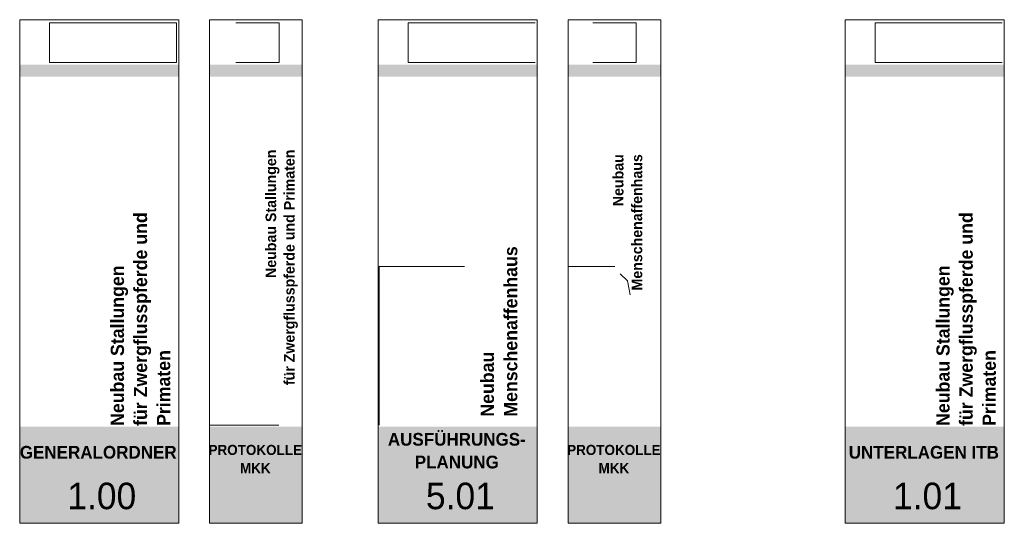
# Model space of a CAD drawing. Extents: x -22247 to 417655, y -187892 to 17509.
# Tile 36 of 62: x 268777 to 269149, y -187826 to -187636. Entities that reach past the tile are written whole.
import ezdxf
from ezdxf.lldxf.tags import DXFTag
from ezdxf.xclip import XClip

# ---------------------------------------------------------------- set-up
doc = ezdxf.new("R2010")
doc.units = 0
doc.header["$LTSCALE"] = 50
doc.header["$XCLIPFRAME"] = 0
doc.layers.get('0').update_dxf_attribs({"lineweight": 25})
for name, color, linetype, lineweight in [('01 Allgemein Dokumentation', 7, 'Continuous', 25), ('Afrika I Menschenaffen_10_0', 7, 'Continuous', 25), ('Afrika I Menschenaffen_10_01 Allgemein Dokumentation', 7, 'Continuous', 25), ('Afrika I Menschenaffen_1_0', 7, 'Continuous', 25), ('Afrika I Menschenaffen_1_01 Allgemein Dokumentation', 7, 'Continuous', 25), ('Afrika II schnitt_21_0', 7, 'Continuous', 25), ('Afrika II schnitt_4_0', 7, 'Continuous', 25), ('Afrika II schnitt_9_0', 7, 'Continuous', 25), ('Duisburg Logo_11_0', 7, 'Continuous', 25), ('Duisburg Logo_12_0', 7, 'Continuous', 25), ('Duisburg Logo_20_0', 7, 'Continuous', 25), ('Duisburg Logo_7_0', 7, 'Continuous', 25), ('Duisburg Logo_8_0', 7, 'Continuous', 25), ('mkk_Logo_cmyk_15_0', 7, 'Continuous', 25), ('mkk_Logo_cmyk_15_01 Allgemein Dokumentation', 7, 'Continuous', 25), ('mkk_Logo_cmyk_16_0', 7, 'Continuous', 25), ('mkk_Logo_cmyk_16_01 Allgemein Dokumentation', 7, 'Continuous', 25), ('mkk_Logo_cmyk_17_0', 7, 'Continuous', 25), ('mkk_Logo_cmyk_17_01 Allgemein Dokumentation', 7, 'Continuous', 25), ('mkk_Logo_cmyk_18_0', 7, 'Continuous', 25), ('mkk_Logo_cmyk_18_01 Allgemein Dokumentation', 7, 'Continuous', 25), ('mkk_Logo_cmyk_19_0', 7, 'Continuous', 25), ('mkk_Logo_cmyk_19_01 Allgemein Dokumentation', 7, 'Continuous', 25)]:
    doc.layers.add(name, color=color, linetype=linetype, lineweight=lineweight)
doc.styles.add('ERSTELLTER_STIL_2', font='GOTHIC.TTF')
doc.styles.add('ERSTELLTER_STIL_3', font='txt')
tags = doc.linetypes.add('Wipeout_Contour', pattern=[1, 0, -1]).pattern_tags.tags
tags[6:7] = [DXFTag(74, 4), DXFTag(75, 0), DXFTag(340, '0'), DXFTag(46, 1.0), DXFTag(50, 0.0), DXFTag(44, 0.0), DXFTag(45, 0.0)]
tags[4:5] = [DXFTag(74, 4), DXFTag(75, 0), DXFTag(340, '0'), DXFTag(46, 1.0), DXFTag(50, 0.0), DXFTag(44, 0.0), DXFTag(45, 0.0)]
picture_1 = doc.add_image_def('image1.png', size_in_pixel=(1, 1))
picture_2 = doc.add_image_def('image2.png', size_in_pixel=(1, 1))
picture_3 = doc.add_image_def('image3.png', size_in_pixel=(1, 1))
picture_4 = doc.add_image_def('image5.tif', size_in_pixel=(1, 1))
picture_5 = doc.add_image_def('image6.tif', size_in_pixel=(1, 1))

# ---------------------------------------------------------------- blocks, each defined once
blk = doc.blocks.new('Verdeckungsfläche_A06WQNSX1A', base_point=(268.9128936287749, -187.7888032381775))
at = {"color": 254, "linetype": 'Wipeout_Contour', "lineweight": 0, "ltscale": 0.04871193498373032, "true_color": 0xd6d6d6}
for p, q in [((268.945085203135, -187.7289529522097), (268.9128936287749, -187.7289529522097)), ((268.9128936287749, -187.7289529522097), (268.9128936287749, -187.7888032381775)), ((268.945085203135, -187.7888032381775), (268.945085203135, -187.7289529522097)), ((268.9128936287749, -187.7888032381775), (268.945085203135, -187.7888032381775))]:
    blk.add_line(p, q, dxfattribs=at)
blk = doc.blocks.new('Zeichnung_2_10', base_point=(268.8852349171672, -187.7888032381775))
at = {"layer": 'Afrika I Menschenaffen_10_01 Allgemein Dokumentation', "color": 254, "linetype": 'Wipeout_Contour', "lineweight": 0, "ltscale": 0.04871193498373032, "true_color": 0xd6d6d6}
blk.add_blockref('Verdeckungsfläche_A06WQNSX1A', (268.9128936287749, -187.7888032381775), dxfattribs=at)
at = {"layer": 'Afrika I Menschenaffen_10_0', "color": 7, "lineweight": 13, "ltscale": 3.712930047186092e-05}
image = blk.add_image(picture_1, insert=(268.8852349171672, -187.7888032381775), size_in_units=(0.05985028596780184, 0.05985028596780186), dxfattribs=at)
image.dxf.flags = 7
blk = doc.blocks.new('Verdeckungsfläche_A06WQNSF1A', base_point=(268.9842292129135, -187.7888032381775))
at = {"color": 254, "linetype": 'Wipeout_Contour', "lineweight": 0, "ltscale": 0.1338708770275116, "true_color": 0xd6d6d6}
for p, q in [((268.9842292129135, -187.7289529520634), (268.9842292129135, -187.7888032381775)), ((269.0017923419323, -187.7289529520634), (268.9842292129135, -187.7289529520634)), ((269.0017923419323, -187.7316835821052), (269.0017923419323, -187.7289529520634)), ((269.0038760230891, -187.7316835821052), (269.0017923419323, -187.7316835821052)), ((269.0066008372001, -187.7344083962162), (269.0038760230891, -187.7316835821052)), ((269.0076907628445, -187.7396015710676), (269.0066008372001, -187.7344083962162)), ((269.0073437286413, -187.7402802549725), (269.0076907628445, -187.7396015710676)), ((269.0091653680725, -187.7440253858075), (269.0073437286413, -187.7402802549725)), ((269.0119893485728, -187.7440253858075), (269.0091653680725, -187.7440253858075)), ((269.0119893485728, -187.7888032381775), (269.0119893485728, -187.7440253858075)), ((268.9842292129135, -187.7888032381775), (269.0119893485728, -187.7888032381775))]:
    blk.add_line(p, q, dxfattribs=at)
blk = doc.blocks.new('Zeichnung_3_1', base_point=(268.9565705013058, -187.7888032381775))
at = {"layer": 'Afrika I Menschenaffen_1_01 Allgemein Dokumentation', "color": 254, "linetype": 'Wipeout_Contour', "lineweight": 0, "ltscale": 0.1338708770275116, "true_color": 0xd6d6d6}
blk.add_blockref('Verdeckungsfläche_A06WQNSF1A', (268.9842292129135, -187.7888032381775), dxfattribs=at)
at = {"layer": 'Afrika I Menschenaffen_1_0', "color": 7, "lineweight": 13, "ltscale": 3.712930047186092e-05}
image = blk.add_image(picture_1, insert=(268.9565705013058, -187.7888032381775), size_in_units=(0.05985028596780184, 0.05985028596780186), dxfattribs=at)
image.dxf.flags = 7
blk = doc.blocks.new('Zeichnung_6_4', base_point=(268.77146763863, -187.7888032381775))
at = {"layer": 'Afrika II schnitt_4_0', "color": 7, "lineweight": 13, "ltscale": 3.712930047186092e-05}
image = blk.add_image(picture_2, insert=(268.77146763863, -187.7888032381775), size_in_units=(0.04562447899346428, 0.07423551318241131), dxfattribs=at)
image.dxf.flags = 7
blk = doc.blocks.new('Zeichnung_7_7', base_point=(268.7784993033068, -187.6869453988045))
at = {"layer": 'Duisburg Logo_7_0', "color": 7, "lineweight": 13, "ltscale": 3.712930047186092e-05}
image = blk.add_image(picture_3, insert=(268.7784993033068, -187.6869453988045), size_in_units=(0.05734075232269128, 0.02867897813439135), dxfattribs=at)
image.dxf.flags = 7
blk = doc.blocks.new('Zeichnung_8_8', base_point=(268.8482235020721, -187.6761308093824))
at = {"layer": 'Duisburg Logo_8_0', "color": 7, "lineweight": 13, "ltscale": 3.712930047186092e-05}
image = blk.add_image(picture_3, insert=(268.8482235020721, -187.6761308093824), size_in_units=(0.03620178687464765, 0.01810632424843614), dxfattribs=at)
image.dxf.flags = 7
blk = doc.blocks.new('Zeichnung_9_9', base_point=(268.8439344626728, -187.7887489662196))
at = {"layer": 'Afrika II schnitt_9_0', "color": 7, "lineweight": 13, "ltscale": 3.712930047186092e-05}
image = blk.add_image(picture_2, insert=(268.8439344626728, -187.7887489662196), size_in_units=(0.03687250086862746, 0.05999518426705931), dxfattribs=at)
image.dxf.flags = 7
blk = doc.blocks.new('Zeichnung_10_11', base_point=(268.913845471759, -187.6869453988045))
at = {"layer": 'Duisburg Logo_11_0', "color": 7, "lineweight": 13, "ltscale": 3.712930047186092e-05}
image = blk.add_image(picture_3, insert=(268.913845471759, -187.6869453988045), size_in_units=(0.05734075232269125, 0.02867897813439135), dxfattribs=at)
image.dxf.flags = 7
blk = doc.blocks.new('Zeichnung_11_12', base_point=(268.9835696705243, -187.6761308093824))
at = {"layer": 'Duisburg Logo_12_0', "color": 7, "lineweight": 13, "ltscale": 3.712930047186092e-05}
image = blk.add_image(picture_3, insert=(268.9835696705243, -187.6761308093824), size_in_units=(0.03620178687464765, 0.01810632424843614), dxfattribs=at)
image.dxf.flags = 7
blk = doc.blocks.new('Verdeckungsfläche_A06WQNSG1A', base_point=(268.7885011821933, -187.6519536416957))
at = {"color": 254, "linetype": 'Wipeout_Contour', "lineweight": 0, "ltscale": 0.04868801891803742, "true_color": 0xd6d6d6}
for p, q in [((268.8363801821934, -187.6369676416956), (268.7885011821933, -187.6369676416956)), ((268.7885011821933, -187.6369676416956), (268.7885011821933, -187.6519536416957)), ((268.8363801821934, -187.6519536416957), (268.8363801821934, -187.6369676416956)), ((268.7885011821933, -187.6519536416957), (268.8363801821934, -187.6519536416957))]:
    blk.add_line(p, q, dxfattribs=at)
blk = doc.blocks.new('Zeichnung_15_15', base_point=(268.8124406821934, -187.6444606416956))
at = {"layer": 'mkk_Logo_cmyk_15_01 Allgemein Dokumentation', "color": 254, "linetype": 'Wipeout_Contour', "lineweight": 0, "ltscale": 0.04868801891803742, "true_color": 0xd6d6d6}
blk.add_blockref('Verdeckungsfläche_A06WQNSG1A', (268.7885011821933, -187.6519536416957), dxfattribs=at)
at = {"layer": 'mkk_Logo_cmyk_15_0', "color": 7, "lineweight": 13, "ltscale": 3.712930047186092e-05}
image = blk.add_image(picture_4, insert=(268.7885011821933, -187.6519536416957), size_in_units=(0.04787899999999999, 0.014986), dxfattribs=at)
image.dxf.flags = 7
blk = doc.blocks.new('Verdeckungsfläche_A06WQNSH1A', base_point=(268.8588433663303, -187.6519536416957))
at = {"color": 254, "linetype": 'Wipeout_Contour', "lineweight": 0, "ltscale": 0.04869465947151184, "true_color": 0xd6d6d6}
for p, q in [((268.8751559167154, -187.6369676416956), (268.8588433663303, -187.6369676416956)), ((268.8588433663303, -187.6369676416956), (268.8588433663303, -187.6519536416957)), ((268.8751559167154, -187.6519536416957), (268.8751559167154, -187.6369676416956)), ((268.8588433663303, -187.6519536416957), (268.8751559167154, -187.6519536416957))]:
    blk.add_line(p, q, dxfattribs=at)
blk = doc.blocks.new('Zeichnung_16_16', base_point=(268.8512164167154, -187.6444606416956))
at = {"layer": 'mkk_Logo_cmyk_16_01 Allgemein Dokumentation', "color": 254, "linetype": 'Wipeout_Contour', "lineweight": 0, "ltscale": 0.04869465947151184, "true_color": 0xd6d6d6}
blk.add_blockref('Verdeckungsfläche_A06WQNSH1A', (268.8588433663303, -187.6519536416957), dxfattribs=at)
at = {"layer": 'mkk_Logo_cmyk_16_0', "color": 7, "lineweight": 13, "ltscale": 3.712930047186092e-05}
image = blk.add_image(picture_5, insert=(268.85884336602, -187.6519536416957), size_in_units=(0.01631255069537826, 0.01498599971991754), dxfattribs=at)
image.dxf.flags = 7
blk = doc.blocks.new('Verdeckungsfläche_A06WQNSK1A', base_point=(268.9238473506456, -187.6519536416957))
at = {"color": 254, "linetype": 'Wipeout_Contour', "lineweight": 0, "ltscale": 0.04870449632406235, "true_color": 0xd6d6d6}
for p, q in [((268.9717263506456, -187.6369676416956), (268.9238473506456, -187.6369676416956)), ((268.9238473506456, -187.6369676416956), (268.9238473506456, -187.6519536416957)), ((268.9717263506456, -187.6519536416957), (268.9717263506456, -187.6369676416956)), ((268.9238473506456, -187.6519536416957), (268.9717263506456, -187.6519536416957))]:
    blk.add_line(p, q, dxfattribs=at)
blk = doc.blocks.new('Zeichnung_17_17', base_point=(268.9477868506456, -187.6444606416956))
at = {"layer": 'mkk_Logo_cmyk_17_01 Allgemein Dokumentation', "color": 254, "linetype": 'Wipeout_Contour', "lineweight": 0, "ltscale": 0.04870449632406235, "true_color": 0xd6d6d6}
blk.add_blockref('Verdeckungsfläche_A06WQNSK1A', (268.9238473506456, -187.6519536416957), dxfattribs=at)
at = {"layer": 'mkk_Logo_cmyk_17_0', "color": 7, "lineweight": 13, "ltscale": 3.712930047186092e-05}
image = blk.add_image(picture_4, insert=(268.9238473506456, -187.6519536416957), size_in_units=(0.047879, 0.014986), dxfattribs=at)
image.dxf.flags = 7
blk = doc.blocks.new('Verdeckungsfläche_A06WQNSL1A', base_point=(268.9935872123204, -187.6519536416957))
at = {"color": 254, "linetype": 'Wipeout_Contour', "lineweight": 0, "ltscale": 0.04871106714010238, "true_color": 0xd6d6d6}
for p, q in [((269.0098997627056, -187.6369676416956), (268.9935872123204, -187.6369676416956)), ((268.9935872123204, -187.6369676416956), (268.9935872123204, -187.6519536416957)), ((269.0098997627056, -187.6519536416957), (269.0098997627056, -187.6369676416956)), ((268.9935872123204, -187.6519536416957), (269.0098997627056, -187.6519536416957))]:
    blk.add_line(p, q, dxfattribs=at)
blk = doc.blocks.new('Zeichnung_18_18', base_point=(268.9859602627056, -187.6444606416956))
at = {"layer": 'mkk_Logo_cmyk_18_01 Allgemein Dokumentation', "color": 254, "linetype": 'Wipeout_Contour', "lineweight": 0, "ltscale": 0.04871106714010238, "true_color": 0xd6d6d6}
blk.add_blockref('Verdeckungsfläche_A06WQNSL1A', (268.9935872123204, -187.6519536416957), dxfattribs=at)
at = {"layer": 'mkk_Logo_cmyk_18_0', "color": 7, "lineweight": 13, "ltscale": 3.712930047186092e-05}
image = blk.add_image(picture_5, insert=(268.9935872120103, -187.6519536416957), size_in_units=(0.01631255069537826, 0.01498599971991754), dxfattribs=at)
image.dxf.flags = 7
blk = doc.blocks.new('Zeichnung_19_21', base_point=(269.0830786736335, -187.7888032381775))
at = {"layer": 'Afrika II schnitt_21_0', "color": 7, "lineweight": 13, "ltscale": 3.712930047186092e-05}
image = blk.add_image(picture_2, insert=(269.0830786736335, -187.7888032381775), size_in_units=(0.04562447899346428, 0.07423551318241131), dxfattribs=at)
image.dxf.flags = 7
blk = doc.blocks.new('Zeichnung_20_20', base_point=(269.0901103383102, -187.6869453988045))
at = {"layer": 'Duisburg Logo_20_0', "color": 7, "lineweight": 13, "ltscale": 3.712930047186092e-05}
image = blk.add_image(picture_3, insert=(269.0901103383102, -187.6869453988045), size_in_units=(0.05734075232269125, 0.02867897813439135), dxfattribs=at)
image.dxf.flags = 7
blk = doc.blocks.new('Verdeckungsfläche_A06WQNSV1A', base_point=(269.1001122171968, -187.6519536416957))
at = {"color": 254, "linetype": 'Wipeout_Contour', "lineweight": 0, "ltscale": 0.0487259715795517, "true_color": 0xd6d6d6}
for p, q in [((269.1479912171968, -187.6369676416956), (269.1001122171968, -187.6369676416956)), ((269.1001122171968, -187.6369676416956), (269.1001122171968, -187.6519536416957)), ((269.1479912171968, -187.6519536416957), (269.1479912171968, -187.6369676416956)), ((269.1001122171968, -187.6519536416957), (269.1479912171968, -187.6519536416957))]:
    blk.add_line(p, q, dxfattribs=at)
blk = doc.blocks.new('Zeichnung_21_19', base_point=(269.1240517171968, -187.6444606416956))
at = {"layer": 'mkk_Logo_cmyk_19_01 Allgemein Dokumentation', "color": 254, "linetype": 'Wipeout_Contour', "lineweight": 0, "ltscale": 0.0487259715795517, "true_color": 0xd6d6d6}
blk.add_blockref('Verdeckungsfläche_A06WQNSV1A', (269.1001122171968, -187.6519536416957), dxfattribs=at)
at = {"layer": 'mkk_Logo_cmyk_19_0', "color": 7, "lineweight": 13, "ltscale": 3.712930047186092e-05}
image = blk.add_image(picture_4, insert=(269.1001122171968, -187.6519536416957), size_in_units=(0.047879, 0.014986), dxfattribs=at)
image.dxf.flags = 7

msp = doc.modelspace()

# ---------------------------------------------------------------- hatches: boundary and pattern name
at = {"linetype": 'Continuous', "lineweight": 0, "ltscale": 3.712930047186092e-05, "true_color": 0x7a7a69}
for points in [[(268777.2337864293, -187652.7429081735), (268837.2337864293, -187652.7429081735), (268837.2337864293, -187657.2983864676), (268777.2337864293, -187657.2983864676)], [(268848.8480142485, -187652.7429081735), (268883.8480142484, -187652.7429081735), (268883.8480142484, -187657.2983864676), (268848.8480142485, -187657.2983864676)], [(269088.8448214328, -187652.7429081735), (269148.8448214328, -187652.7429081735), (269148.8448214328, -187657.2983864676), (269088.8448214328, -187657.2983864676)], [(268777.2337864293, -187789.3816883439), (268837.2337864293, -187789.3816883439), (268837.2337864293, -187825.83562365), (268777.2337864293, -187825.83562365)], [(268848.8480142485, -187789.3816883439), (268883.8480142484, -187789.3816883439), (268883.8480142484, -187825.83562365), (268848.8480142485, -187825.83562365)], [(269088.8448214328, -187789.3816883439), (269148.8448214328, -187789.3816883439), (269148.8448214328, -187825.83562365), (269088.8448214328, -187825.83562365)]]:
    msp.add_hatch(color=8, dxfattribs=at).paths.add_polyline_path(points)
at = {"linetype": 'Continuous', "lineweight": 0, "ltscale": 3.712930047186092e-05, "true_color": 0x877147}
for points in [[(268912.5799548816, -187652.7429081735), (268972.5799548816, -187652.7429081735), (268972.5799548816, -187657.2983864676), (268912.5799548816, -187657.2983864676)], [(268984.1941827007, -187652.7429081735), (269019.1941827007, -187652.7429081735), (269019.1941827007, -187657.2983864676), (268984.1941827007, -187657.2983864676)], [(268912.5799548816, -187789.3816883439), (268972.5799548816, -187789.3816883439), (268972.5799548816, -187825.83562365), (268912.5799548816, -187825.83562365)], [(268984.1941827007, -187789.3816883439), (269019.1941827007, -187789.3816883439), (269019.1941827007, -187825.83562365), (268984.1941827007, -187825.83562365)]]:
    msp.add_hatch(color=47, dxfattribs=at).paths.add_polyline_path(points)

# ---------------------------------------------------------------- linework, layer by layer
at = {"color": 9, "linetype": 'Continuous', "lineweight": 18, "ltscale": 0.0001889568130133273, "true_color": 0xc0c0c0}
for points in [[(268777.2337864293, -187825.83562365), (268777.2337864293, -187635.83562365), (268837.2337864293, -187635.83562365), (268837.2337864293, -187825.83562365)], [(268848.8480142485, -187825.83562365), (268848.8480142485, -187635.83562365), (268883.8480142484, -187635.83562365), (268883.8480142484, -187825.83562365)], [(268912.5799548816, -187825.83562365), (268912.5799548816, -187635.83562365), (268972.5799548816, -187635.83562365), (268972.5799548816, -187825.83562365)], [(268984.1941827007, -187825.83562365), (268984.1941827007, -187635.83562365), (269019.1941827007, -187635.83562365), (269019.1941827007, -187825.83562365)], [(269088.8448214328, -187825.83562365), (269088.8448214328, -187635.83562365), (269148.8448214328, -187635.83562365), (269148.8448214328, -187825.83562365)]]:
    msp.add_lwpolyline(points, close=True, dxfattribs=at)

# ---------------------------------------------------------------- block references
at = {"layer": '01 Allgemein Dokumentation', "color": 7, "linetype": 'Continuous', "lineweight": 13, "ltscale": 3.712930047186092e-05}
ref = msp.add_blockref('Zeichnung_15_15', (268812.4406821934, -187644.4606416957), dxfattribs=dict(at, xscale=1000, yscale=1000, zscale=1000))
XClip(ref).set_block_clipping_path([(268.7885011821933, -187.6519536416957), (268.8363801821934, -187.6369676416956)])
ref = msp.add_blockref('Zeichnung_16_16', (268851.2164167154, -187644.4606416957), dxfattribs=dict(at, xscale=1000, yscale=1000, zscale=1000))
XClip(ref).set_block_clipping_path([(268.85884336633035, -187.6519536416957), (268.8751559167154, -187.6369676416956)])
ref = msp.add_blockref('Zeichnung_17_17', (268947.7868506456, -187644.4606416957), dxfattribs=dict(at, xscale=1000, yscale=1000, zscale=1000))
XClip(ref).set_block_clipping_path([(268.9238473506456, -187.6519536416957), (268.9717263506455, -187.6369676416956)])
ref = msp.add_blockref('Zeichnung_18_18', (268985.9602627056, -187644.4606416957), dxfattribs=dict(at, xscale=1000, yscale=1000, zscale=1000))
XClip(ref).set_block_clipping_path([(268.9935872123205, -187.6519536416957), (269.00989976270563, -187.6369676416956)])
ref = msp.add_blockref('Zeichnung_21_19', (269124.0517171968, -187644.4606416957), dxfattribs=dict(at, xscale=1000, yscale=1000, zscale=1000))
XClip(ref).set_block_clipping_path([(269.1001122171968, -187.6519536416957), (269.1479912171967, -187.6369676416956)])
ref = msp.add_blockref('Zeichnung_7_7', (268778.4993033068, -187686.9453988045), dxfattribs=dict(at, xscale=1000, yscale=1000, zscale=1000))
XClip(ref).set_block_clipping_path([(268.77934342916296, -187.6861012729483), (268.83499592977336, -187.6591105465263)])
ref = msp.add_blockref('Zeichnung_8_8', (268848.2235020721, -187676.1308093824), dxfattribs=dict(at, xscale=1000, yscale=1000, zscale=1000))
XClip(ref).set_block_clipping_path([(268.8494493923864, -187.6755978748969), (268.88327395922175, -187.65855741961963)])
ref = msp.add_blockref('Zeichnung_10_11', (268913.845471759, -187686.9453988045), dxfattribs=dict(at, xscale=1000, yscale=1000, zscale=1000))
XClip(ref).set_block_clipping_path([(268.9146895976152, -187.6861012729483), (268.9703420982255, -187.6591105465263)])
ref = msp.add_blockref('Zeichnung_11_12', (268983.5696705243, -187676.1308093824), dxfattribs=dict(at, xscale=1000, yscale=1000, zscale=1000))
XClip(ref).set_block_clipping_path([(268.9847955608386, -187.6755978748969), (269.018620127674, -187.65855741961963)])
ref = msp.add_blockref('Zeichnung_20_20', (269090.1103383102, -187686.9453988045), dxfattribs=dict(at, xscale=1000, yscale=1000, zscale=1000))
XClip(ref).set_block_clipping_path([(269.09095446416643, -187.6861012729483), (269.1466069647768, -187.6591105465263)])
ref = msp.add_blockref('Zeichnung_6_4', (268771.4676386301, -187788.8032381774), dxfattribs=dict(at, xscale=1000, yscale=1000, zscale=1000))
XClip(ref).set_block_clipping_path([(268.7775474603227, -187.78880323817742), (268.8098769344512, -187.72228474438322)])
ref = msp.add_blockref('Zeichnung_19_21', (269083.0786736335, -187788.8032381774), dxfattribs=dict(at, xscale=1000, yscale=1000, zscale=1000))
XClip(ref).set_block_clipping_path([(269.0891584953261, -187.78880323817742), (269.1214879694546, -187.72228474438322)])
ref = msp.add_blockref('Zeichnung_2_10', (268885.2349171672, -187788.8032381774), dxfattribs=dict(at, xscale=1000, yscale=1000, zscale=1000))
XClip(ref).set_block_clipping_path([(268.9128936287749, -187.78880323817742), (268.94508520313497, -187.72895295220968)])
ref = msp.add_blockref('Zeichnung_3_1', (268956.5705013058, -187788.8032381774), dxfattribs=dict(at, xscale=1000, yscale=1000, zscale=1000))
XClip(ref).set_block_clipping_path([(269.0017923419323, -187.72895295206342), (269.0017923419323, -187.7316835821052), (269.0038760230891, -187.7316835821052), (269.00660083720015, -187.7344083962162), (269.0076907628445, -187.7396015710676), (269.0073437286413, -187.7402802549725), (269.0091653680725, -187.7440253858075), (269.0119893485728, -187.7440253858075), (269.0119893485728, -187.78880323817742), (268.9842292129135, -187.78880323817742), (268.9842292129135, -187.72895295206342)])
ref = msp.add_blockref('Zeichnung_9_9', (268843.9344626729, -187788.7489662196), dxfattribs=dict(at, xscale=1000, yscale=1000, zscale=1000))
XClip(ref).set_block_clipping_path([(268.84884801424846, -187.7887489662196), (268.87497584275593, -187.734990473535)])

# ---------------------------------------------------------------- texts
at = {"color": 7, "linetype": 'Continuous', "lineweight": 13, "ltscale": 3.712930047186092e-05, "rotation": 90, "style": 'ERSTELLTER_STIL_3'}
for s, insert, char_height, attachment_point, line_spacing_factor in [('\\A1;{\\fCentury Gothic|b1|i0|c0|p0;\\W1;Neubau Stallungen \\P\\fCentury Gothic|b1|i0|c0|p0;\\W1;für Zwergflusspferde und Primaten}', (268870.0296513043, -187684.8399702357), 3.999999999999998, 3, 1.044993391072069), ('\\A1;{\\fCentury Gothic|b1|i0|c0|p0;\\W1;Neubau \\P\\fCentury Gothic|b1|i0|c0|p0;\\W1;Menschenaffenhaus}', (269001.1162302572, -187686.5806912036), 3.999999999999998, 3, 1.057895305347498), ('\\A1;{\\fCentury Gothic|b1|i0|c0|p0;\\W1;Neubau \\P\\fCentury Gothic|b1|i0|c0|p0;\\W1;Menschenaffenhaus}', (268951.2354366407, -187785.6060786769), 4.999999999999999, 1, 1.057895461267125)]:
    msp.add_mtext(s, dxfattribs=dict(at, insert=insert, char_height=char_height, attachment_point=attachment_point, line_spacing_factor=line_spacing_factor))
at = {"color": 7, "linetype": 'Continuous', "lineweight": 13, "ltscale": 3.712930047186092e-05, "char_height": 5, "width": 102.3433264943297, "attachment_point": 1, "rotation": 90, "line_spacing_factor": 1.045624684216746, "style": 'ERSTELLTER_STIL_3'}
for insert in [(268811.60024789, -187789.0875206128), (269123.2112828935, -187789.0875206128)]:
    msp.add_mtext('\\A1;{\\fCentury Gothic|b1|i0|c0|p0;\\W1;Neubau Stallungen \\P\\fCentury Gothic|b1|i0|c0|p0;\\W1;für Zwergflusspferde und Primaten}', dxfattribs=dict(at, insert=insert))
at = {"color": 7, "linetype": 'Continuous', "lineweight": 18, "ltscale": 0.0001889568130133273, "true_color": 0xfefefe, "attachment_point": 5, "style": 'ERSTELLTER_STIL_3'}
for s, insert, char_height, line_spacing_factor in [('\\A1;{\\fCentury Gothic|b1|i0|c0|p0;\\W1;AUSFÜHRUNGS-\\P\\fCentury Gothic|b1|i0|c0|p0;\\W1;PLANUNG}', (268942.2153527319, -187798.4687148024), 4.8, 1.072368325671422), ('\\A1;{\\fCentury Gothic|b1|i0|c0|p0;\\W1;PROTOKOLLE\\P\\fCentury Gothic|b1|i0|c0|p0;\\W1;MKK}', (268866.1440902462, -187801.5853427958), 3.8, 1.085916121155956), ('\\A1;{\\fCentury Gothic|b1|i0|c0|p0;\\W1;PROTOKOLLE\\P\\fCentury Gothic|b1|i0|c0|p0;\\W1;MKK}', (269001.4902586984, -187801.5853427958), 3.8, 1.085916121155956)]:
    msp.add_mtext(s, dxfattribs=dict(at, insert=insert, char_height=char_height, line_spacing_factor=line_spacing_factor))
for s, insert, char_height in [('\\A1;{\\fCentury Gothic|b1|i0|c0|p0;\\W1;GENERALORDNER}', (268806.8691842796, -187799.0709482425), 4.799999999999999), ('\\A1;{\\fCentury Gothic|b1|i0|c0|p0;\\W1;UNTERLAGEN ITB}', (269118.4802192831, -187799.0709472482), 4.799999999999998)]:
    msp.add_mtext(s, dxfattribs=dict(at, insert=insert, char_height=char_height))
at = {"color": 9, "linetype": 'Continuous', "lineweight": 18, "ltscale": 0.0001889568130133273, "true_color": 0xc9c9c9, "char_height": 10, "attachment_point": 5, "style": 'ERSTELLTER_STIL_2'}
for s, insert in [('\\A1;{\\fCentury Gothic|b0|i0|c0|p0;\\W1;1\\fCentury Gothic|b0|i0|c0|p0;\\W1;.0\\fCentury Gothic|b0|i0|c0|p0;\\C255;\\W1;0}', (268808.217922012, -187815.586033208)), ('\\A1;{\\fCentury Gothic|b0|i0|c0|p0;\\W1;5\\fCentury Gothic|b0|i0|c0|p0;\\W1;.0\\fCentury Gothic|b0|i0|c0|p0;\\C255;\\W1;1}', (268943.5640904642, -187815.5860552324)), ('\\A1;{\\fCentury Gothic|b0|i0|c0|p0;\\W1;1.0\\fCentury Gothic|b0|i0|c0|p0;\\C255;\\W1;1}', (269119.8289570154, -187815.5860543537))]:
    msp.add_mtext(s, dxfattribs=dict(at, insert=insert))

doc.saveas('drawing.dxf')
